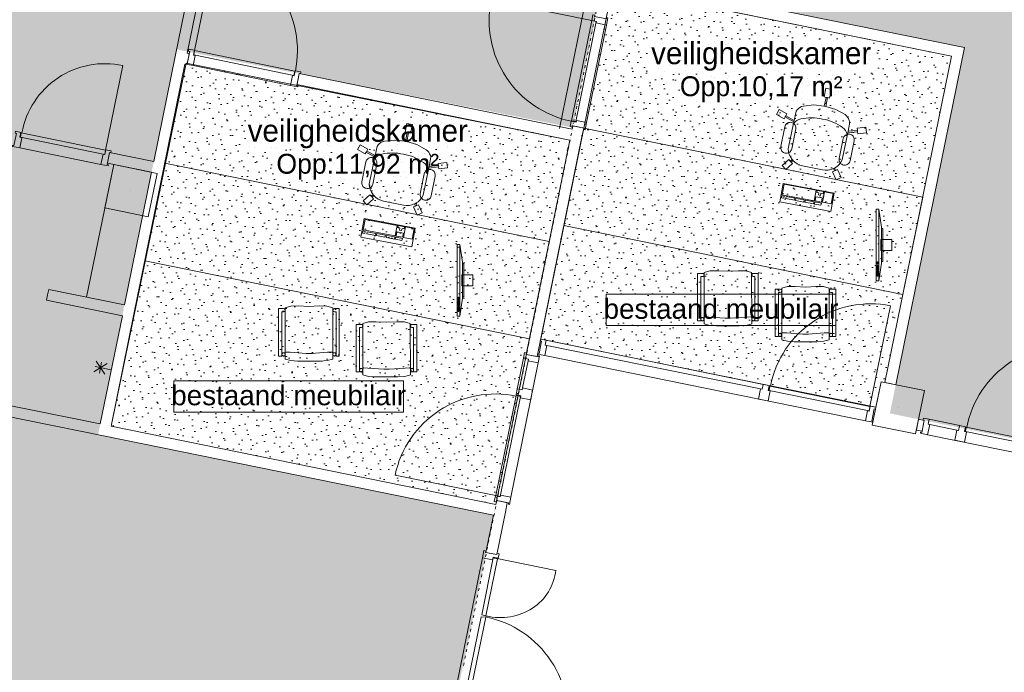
# Model space of a CAD drawing. Header units: millimetres. Extents: x -28656 to 67349, y -24410 to 39654.
# Tile 10 of 135: x 2070 to 10977, y 17665 to 23573. Entities that reach past the tile are written whole.
import ezdxf
from ezdxf.enums import TextEntityAlignment as Align

# ---------------------------------------------------------------- set-up
doc = ezdxf.new("R2010")
doc.units = ezdxf.units.MM
doc.header["$MEASUREMENT"] = 0
doc.linetypes.add('DIVIDE', pattern=[62.5, 25, -12.5, 0, -12.5, 0, -12.5])
for name, color, linetype in [('0 2D arcering', 7, 'Continuous'), ('00 Bestaand', 7, 'Continuous'), ('New_0', 7, 'Continuous'), ('New_43 Vloerafwerking 2D arcering', 7, 'Continuous'), ('New_82 Interieur', 7, 'Continuous'), ('New_83 Losse inrichting', 7, 'Continuous'), ('New_Info losse inrichting', 7, 'Continuous'), ('New_Z Ruimtefuncties', 7, 'Continuous'), ('New_Z Ruimtefuncties Zone omranding', 7, 'Continuous'), ('New_Z Ruimtefuncties Zone tekst', 7, 'Continuous')]:
    doc.layers.add(name, color=color, linetype=linetype)
doc.styles.add('GENERATED_STYLE_1', font='txt')
doc.styles.add('GENERATED_STYLE_2', font='txt')
pattern_1 = [(45, (0, 250), (-79.5495, 79.5495), [0, -75, 0, -112.5]), (110, (250, 250), (105.7154, 38.47727), [0, -55, 0, -95])]

# ---------------------------------------------------------------- blocks, each defined once
blk = doc.blocks.new('veiligheidskamer__ruimte nummer__4_1', base_point=(8778.3, 23133))
at = {"layer": 'New_Z Ruimtefuncties Zone tekst', "color": 2, "lineweight": 0}
for tag, height, style, p in [('ROOM_NAME', 200, 'GENERATED_STYLE_1', (8778.3, 23370.2)), ('ROOM_AREA', 180, 'GENERATED_STYLE_2', (8778.3, 23060.5))]:
    blk.add_attdef(tag, text='', height=height, dxfattribs=dict(at, style=style)).set_placement(p, align=Align.TOP_CENTER)
blk = doc.blocks.new('veiligheidskamer__ruimte nummer__5_1', base_point=(5128, 22431.3))
at = {"layer": 'New_Z Ruimtefuncties Zone tekst', "color": 2, "lineweight": 0}
for tag, height, style, p in [('ROOM_NAME', 200, 'GENERATED_STYLE_1', (5128, 22668.5)), ('ROOM_AREA', 180, 'GENERATED_STYLE_2', (5128, 22358.8))]:
    blk.add_attdef(tag, text='', height=height, dxfattribs=dict(at, style=style)).set_placement(p, align=Align.TOP_CENTER)
blk = doc.blocks.new('Bureaustoel 01 20_2')
at = {"layer": 'New_82 Interieur', "color": 1, "linetype": 'Continuous', "lineweight": 0}
for p, q in [((390, 790.1), (440, 790.1)), ((390, 710.1), (390, 790.1)), ((440, 790.1), (440, 710.1)), ((312.9, 620.6), (408, 629.2)), ((409, 710.1), (390, 710.1)), ((408, 629.2), (409, 710.1)), ((422, 629.3), (408, 629.3)), ((409, 710.1), (421, 710.1)), ((421, 710.1), (422, 629.3)), ((440, 710.1), (421, 710.1)), ((422, 629.3), (516.6, 620.5)), ((166.9, 532.9), (173.8, 547.9)), ((173.8, 547.9), (183.1, 561.6)), ((183.1, 561.6), (194.4, 573.7)), ((194.4, 573.7), (207.5, 583.7)), ((207.5, 583.7), (222, 591.6)), ((222, 591.6), (312.9, 620.6)), ((516.6, 620.5), (607.1, 591.6)), ((607.1, 591.6), (621.6, 583.7)), ((621.6, 583.7), (634.7, 573.7)), ((634.7, 573.7), (646, 561.6)), ((646, 561.6), (655.3, 547.9)), ((655.3, 547.9), (662.2, 532.9)), ((-1.4, 468.8), (13.8, 516.5)), ((74.8, 444.5), (-1.4, 468.8)), ((13.8, 516.5), (89.9, 492.2)), ((80.4, 462.2), (74.8, 444.5)), ((165.1, 433.4), (80.4, 462.2)), ((84.8, 473.8), (81.2, 462.3)), ((89.9, 492.2), (84, 473.6)), ((84, 473.6), (165.4, 448.3)), ((165.4, 448.3), (166.9, 532.9)), ((166.2, 448.5), (166, 433.5)), ((662.2, 532.9), (663.7, 448.3)), ((663.7, 448.3), (745.1, 473.6)), ((748.7, 462.2), (664, 433.4)), ((664.7, 448.5), (664.9, 433.5)), ((739.2, 492.2), (815.4, 516.5)), ((745.1, 473.6), (739.2, 492.2)), ((746.1, 473.8), (749.7, 462.3)), ((754.3, 444.5), (748.7, 462.2)), ((830.5, 468.8), (754.3, 444.5)), ((815.4, 516.5), (830.5, 468.8)), ((96.8, 383.9), (96, 375.2)), ((96, 375.2), (96, 191.4)), ((99, 392.3), (96.8, 383.9)), ((102.7, 400.2), (99, 392.3)), ((107.7, 407.3), (102.7, 400.2)), ((113.8, 413.5), (107.7, 407.3)), ((121, 418.5), (113.8, 413.5)), ((128.9, 422.2), (121, 418.5)), ((137.3, 424.5), (128.9, 422.2)), ((146, 425.2), (137.3, 424.5)), ((154.7, 424.5), (146, 425.2)), ((163.1, 422.2), (154.7, 424.5)), ((171, 418.5), (163.1, 422.2)), ((164.9, 421), (165.1, 433.4)), ((164.9, 185), (164.9, 421)), ((178.1, 413.5), (171, 418.5)), ((184.3, 407.3), (178.1, 413.5)), ((189.3, 400.2), (184.3, 407.3)), ((192.9, 392.3), (189.3, 400.2)), ((195.2, 383.9), (192.9, 392.3)), ((196, 375.2), (195.2, 383.9)), ((196, 191.4), (196, 375.2)), ((635.7, 383.9), (634.9, 375.2)), ((634.9, 375.2), (634.9, 191.4)), ((637.9, 392.3), (635.7, 383.9)), ((641.6, 400.2), (637.9, 392.3)), ((646.6, 407.3), (641.6, 400.2)), ((652.8, 413.5), (646.6, 407.3)), ((659.9, 418.5), (652.8, 413.5)), ((667.8, 422.2), (659.9, 418.5)), ((664, 433.4), (664.2, 421)), ((664.2, 421), (664.2, 185)), ((676.2, 424.5), (667.8, 422.2)), ((684.9, 425.2), (676.2, 424.5)), ((693.6, 424.5), (684.9, 425.2)), ((702, 422.2), (693.6, 424.5)), ((709.9, 418.5), (702, 422.2)), ((717, 413.5), (709.9, 418.5)), ((723.2, 407.3), (717, 413.5)), ((728.2, 400.2), (723.2, 407.3)), ((731.9, 392.3), (728.2, 400.2)), ((734.1, 383.9), (731.9, 392.3)), ((734.9, 375.2), (734.1, 383.9)), ((734.9, 191.4), (734.9, 375.2)), ((96, 191.4), (96.8, 182.7)), ((96.8, 182.7), (99, 174.3)), ((172.8, 160.4), (164.9, 185)), ((192.9, 174.3), (195.2, 182.7)), ((195.2, 182.7), (196, 191.4)), ((634.9, 191.4), (635.7, 182.7)), ((635.7, 182.7), (637.9, 174.3)), ((664.2, 185), (656.3, 160.4)), ((731.9, 174.3), (734.1, 182.7)), ((734.1, 182.7), (734.9, 191.4)), ((99, 174.3), (102.7, 166.4)), ((102.7, 166.4), (107.7, 159.2)), ((107.7, 159.2), (113.8, 153.1)), ((113.8, 153.1), (121, 148.1)), ((121, 148.1), (128.9, 144.4)), ((128.9, 144.4), (137.3, 142.1)), ((137.3, 142.1), (146, 141.4)), ((142.2, 26.1), (189.2, 90.9)), ((146, 141.4), (154.7, 142.1)), ((154.7, 142.1), (163.1, 144.4)), ((163.1, 144.4), (171, 148.1)), ((171, 148.1), (178.1, 153.1)), ((184.4, 137.4), (172.8, 160.4)), ((178.1, 153.1), (184.3, 159.2)), ((184.3, 159.2), (189.3, 166.4)), ((199.5, 116.6), (184.4, 137.4)), ((189.2, 90.9), (204.6, 79.7)), ((189.3, 166.4), (192.9, 174.3)), ((217.8, 98.4), (199.5, 116.6)), ((204.6, 79.7), (217.8, 98.4)), ((227.7, 90.7), (214.3, 72.7)), ((249.2, 77.5), (227.7, 90.7)), ((601.4, 90.7), (579.9, 77.5)), ((614.9, 72.7), (601.4, 90.7)), ((629.6, 116.6), (611.3, 98.4)), ((611.3, 98.4), (624.6, 79.7)), ((624.6, 79.7), (639.9, 90.9)), ((644.7, 137.4), (629.6, 116.6)), ((637.9, 174.3), (641.6, 166.4)), ((639.9, 90.9), (686.9, 26.1)), ((641.6, 166.4), (646.6, 159.2)), ((656.3, 160.4), (644.7, 137.4)), ((646.6, 159.2), (652.8, 153.1)), ((652.8, 153.1), (659.9, 148.1)), ((659.9, 148.1), (667.8, 144.4)), ((667.8, 144.4), (676.2, 142.1)), ((676.2, 142.1), (684.9, 141.4)), ((684.9, 141.4), (693.6, 142.1)), ((693.6, 142.1), (702, 144.4)), ((702, 144.4), (709.9, 148.1)), ((709.9, 148.1), (717, 153.1)), ((717, 153.1), (723.2, 159.2)), ((723.2, 159.2), (728.2, 166.4)), ((728.2, 166.4), (731.9, 174.3)), ((182.6, -3.3), (142.2, 26.1)), ((229.6, 61.5), (182.6, -3.3)), ((202.5, 82.1), (215.1, 73)), ((214.3, 72.7), (229.6, 61.5)), ((272.5, 67.9), (249.2, 77.5)), ((297, 62.1), (272.5, 67.9)), ((322.1, 60.1), (297, 62.1)), ((507, 60.1), (322.1, 60.1)), ((532.1, 62.1), (507, 60.1)), ((556.6, 67.9), (532.1, 62.1)), ((579.9, 77.5), (556.6, 67.9)), ((599.5, 61.5), (614.9, 72.7)), ((646.5, -3.3), (599.5, 61.5)), ((625.5, 80), (615.8, 73)), ((686.9, 26.1), (646.5, -3.3))]:
    blk.add_line(p, q, dxfattribs=at)
for centre, major_axis, start_param, end_param in [((264.1, 379), (0, 102.9), 0.413079, 1.168145), ((401, 71.1), (0, 439.9), 6.249243, 6.700413), ((429.9, 71.1), (0, 439.9), 5.865957, 6.317127), ((566.8, 379), (0, 102.9), 5.115041, 5.870106), ((323, 222.1), (0, 161.6), 2.438731, 2.516703), ((507.9, 222.1), (0, 161.6), 3.766482, 3.844455)]:
    blk.add_ellipse(centre, major_axis=major_axis, ratio=0.999212, start_param=start_param, end_param=end_param, dxfattribs=at)
blk = doc.blocks.new('Stoel 06 20')
at = {"layer": 'New_82 Interieur', "color": 1, "linetype": 'Continuous', "lineweight": 0}
for p, q in [((30, 453.7), (0, 453.7)), ((0, 453.7), (0, 24.4)), ((30, 453.7), (0, 453.7)), ((0, 453.7), (0, 24.4)), ((30, 53.9), (30, 453.7)), ((30, 53.9), (30, 453.7)), ((32, 446.2), (30.9, 443.9)), ((33.5, 448.4), (32, 446.2)), ((35.4, 450.2), (33.5, 448.4)), ((37.5, 451.7), (35.4, 450.2)), ((39.9, 452.8), (37.5, 451.7)), ((42.4, 453.5), (39.9, 452.8)), ((45, 453.7), (42.4, 453.5)), ((47.6, 453.5), (45, 453.7)), ((50.1, 452.8), (47.6, 453.5)), ((52.5, 451.7), (50.1, 452.8)), ((54.6, 450.2), (52.5, 451.7)), ((56.5, 448.4), (54.6, 450.2)), ((58, 446.2), (56.5, 448.4)), ((59.1, 443.9), (58, 446.2)), ((110.3, 494.9), (60, 482.3)), ((110.3, 494.9), (60, 482.3)), ((60, 482.3), (60, 16.5)), ((60, 482.3), (60, 16.5)), ((173, 500), (110.3, 494.9)), ((173, 500), (110.3, 494.9)), ((275, 500), (173, 500)), ((275, 500), (173, 500)), ((377, 500), (275, 500)), ((377, 500), (275, 500)), ((439.7, 494.9), (377, 500)), ((439.7, 494.9), (377, 500)), ((490, 482.3), (439.7, 494.9)), ((490, 482.3), (439.7, 494.9)), ((490, 16.5), (490, 482.3)), ((490, 16.5), (490, 482.3)), ((492, 446.2), (490.9, 443.9)), ((493.5, 448.4), (492, 446.2)), ((495.4, 450.2), (493.5, 448.4)), ((497.5, 451.7), (495.4, 450.2)), ((499.9, 452.8), (497.5, 451.7)), ((502.4, 453.5), (499.9, 452.8)), ((505, 453.7), (502.4, 453.5)), ((507.6, 453.5), (505, 453.7)), ((510.1, 452.8), (507.6, 453.5)), ((512.5, 451.7), (510.1, 452.8)), ((514.6, 450.2), (512.5, 451.7)), ((516.5, 448.4), (514.6, 450.2)), ((518, 446.2), (516.5, 448.4)), ((519.1, 443.9), (518, 446.2)), ((550, 453.7), (520, 453.7)), ((520, 453.7), (520, 53.9)), ((550, 453.7), (520, 453.7)), ((520, 453.7), (520, 53.9)), ((550, 24.4), (550, 453.7)), ((550, 24.4), (550, 453.7)), ((30.2, 441.3), (30, 438.7)), ((30, 438.7), (30.2, 436.1)), ((30.9, 443.9), (30.2, 441.3)), ((30.2, 436.1), (30.9, 433.6)), ((30.9, 433.6), (32, 431.2)), ((32, 431.2), (33.5, 429.1)), ((33.5, 429.1), (35.4, 427.2)), ((35.4, 427.2), (37.5, 425.7)), ((37.5, 425.7), (39.9, 424.6)), ((39.9, 424.6), (42.4, 424)), ((42.4, 424), (45, 423.7)), ((45, 423.7), (47.6, 424)), ((47.6, 424), (50.1, 424.6)), ((50.1, 424.6), (52.5, 425.7)), ((52.5, 425.7), (54.6, 427.2)), ((54.6, 427.2), (56.5, 429.1)), ((56.5, 429.1), (58, 431.2)), ((58, 431.2), (59.1, 433.6)), ((59.8, 441.3), (59.1, 443.9)), ((59.1, 433.6), (59.8, 436.1)), ((60, 438.7), (59.8, 441.3)), ((59.8, 436.1), (60, 438.7)), ((60.2, 424.7), (60, 426)), ((60.7, 423.3), (60.2, 424.7)), ((61.4, 422.1), (60.7, 423.3)), ((62.3, 421.1), (61.4, 422.1)), ((63.4, 420.2), (62.3, 421.1)), ((64.6, 419.5), (63.4, 420.2)), ((65.9, 419), (64.6, 419.5)), ((67.3, 418.7), (65.9, 419)), ((68, 418.7), (67.3, 418.7)), ((106, 419.7), (68, 418.7)), ((251.5, 430.7), (106, 419.7)), ((298.5, 430.7), (251.5, 430.7)), ((444, 419.7), (298.5, 430.7)), ((482, 418.7), (444, 419.7)), ((482.7, 418.7), (482, 418.7)), ((484.1, 419), (482.7, 418.7)), ((485.4, 419.5), (484.1, 419)), ((486.6, 420.2), (485.4, 419.5)), ((487.7, 421.1), (486.6, 420.2)), ((488.6, 422.1), (487.7, 421.1)), ((489.3, 423.3), (488.6, 422.1)), ((490.2, 441.3), (490, 438.7)), ((490, 438.7), (490.2, 436.1)), ((490.9, 443.9), (490.2, 441.3)), ((490.2, 436.1), (490.9, 433.6)), ((490.9, 433.6), (492, 431.2)), ((492, 431.2), (493.5, 429.1)), ((493.5, 429.1), (495.4, 427.2)), ((495.4, 427.2), (497.5, 425.7)), ((497.5, 425.7), (499.9, 424.6)), ((499.9, 424.6), (502.4, 424)), ((502.4, 424), (505, 423.7)), ((505, 423.7), (507.6, 424)), ((507.6, 424), (510.1, 424.6)), ((510.1, 424.6), (512.5, 425.7)), ((512.5, 425.7), (514.6, 427.2)), ((514.6, 427.2), (516.5, 429.1)), ((516.5, 429.1), (518, 431.2)), ((518, 431.2), (519.1, 433.6)), ((519.8, 441.3), (519.1, 443.9)), ((519.1, 433.6), (519.8, 436.1)), ((520, 438.7), (519.8, 441.3)), ((519.8, 436.1), (520, 438.7)), ((0, 24.4), (45, 24.4)), ((0, 24.4), (45, 24.4)), ((45, 53.9), (30, 53.9)), ((45, 53.9), (30, 53.9)), ((53.8, 51), (45, 53.9)), ((53.8, 51), (45, 53.9)), ((45, 24.4), (53.8, 26.8)), ((45, 24.4), (53.8, 26.8)), ((59.3, 43.5), (53.8, 51)), ((59.3, 43.5), (53.8, 51)), ((53.8, 26.8), (59.3, 34.3)), ((53.8, 26.8), (59.3, 34.3)), ((59.3, 34.3), (59.3, 43.5)), ((59.3, 34.3), (59.3, 43.5)), ((60, 16.5), (111.9, 1.2)), ((60, 16.5), (111.9, 1.2)), ((111.9, 1.2), (182, 0.9)), ((111.9, 1.2), (182, 0.9)), ((182, 0.9), (275, 5.1)), ((182, 0.9), (275, 5.1)), ((275, 5.1), (368, 0.9)), ((275, 5.1), (368, 0.9)), ((368, 0.9), (438.1, 1.2)), ((368, 0.9), (438.1, 1.2)), ((438.1, 1.2), (490, 16.5)), ((438.1, 1.2), (490, 16.5)), ((496.2, 51), (490.7, 43.5)), ((496.2, 51), (490.7, 43.5)), ((490.7, 43.5), (490.7, 34.3)), ((490.7, 43.5), (490.7, 34.3)), ((490.7, 34.3), (496.2, 26.8)), ((490.7, 34.3), (496.2, 26.8)), ((505, 53.9), (496.2, 51)), ((505, 53.9), (496.2, 51)), ((496.2, 26.8), (505, 24.4)), ((496.2, 26.8), (505, 24.4)), ((520, 53.9), (505, 53.9)), ((520, 53.9), (505, 53.9)), ((505, 24.4), (550, 24.4)), ((505, 24.4), (550, 24.4))]:
    blk.add_line(p, q, dxfattribs=at)
for centre, start_param, end_param in [((45, 438.7), 4.712389, 7.853982), ((45, 438.7), 1.570796, 4.712389), ((505, 438.7), 4.712389, 7.853982), ((505, 438.7), 1.570796, 4.712389)]:
    blk.add_ellipse(centre, major_axis=(-15, 0), ratio=0.9996, start_param=start_param, end_param=end_param, dxfattribs=at)
blk = doc.blocks.new('Flatscreen TV 20_2')
at = {"layer": 'New_82 Interieur', "color": 1, "linetype": 'Continuous', "lineweight": 0}
for p, q in [((375.1, 142.5), (275.1, 142.5)), ((275.1, 142.5), (275.1, 42.5)), ((375.1, 42.5), (375.1, 142.5)), ((162.5, 50), (0, 25)), ((0, 25), (0, 0)), ((0, 25), (650.1, 25)), ((0, 0), (650.1, 0)), ((487.6, 50), (162.5, 50)), ((475.1, 60), (175.1, 60)), ((175.1, 60), (175.1, 50)), ((175.1, 50), (475.1, 50)), ((275.1, 42.5), (375.1, 42.5)), ((475.1, 50), (475.1, 60)), ((476.7, 10), (476.7, 16.2)), ((476.7, 16.2), (498.4, 16.2)), ((498.4, 10), (476.7, 10)), ((650.1, 25), (487.6, 50)), ((498.4, 16.2), (498.4, 10)), ((509.2, 10), (509.2, 16.2)), ((509.2, 16.2), (552.6, 16.2)), ((552.6, 10), (509.2, 10)), ((552.6, 16.2), (552.6, 10)), ((563.4, 10), (563.4, 16.2)), ((563.4, 16.2), (606.8, 16.2)), ((606.8, 10), (563.4, 10)), ((606.8, 16.2), (606.8, 10)), ((650.1, 0), (650.1, 25))]:
    blk.add_line(p, q, dxfattribs=at)
blk = doc.blocks.new('Toetsenbord 20')
at = {"layer": 'New_82 Interieur', "color": 1, "linetype": 'Continuous', "lineweight": 0}
for p, q in [((0, 170), (0, 0)), ((470, 170), (0, 170)), ((29.4, 130.9), (9.8, 130.9)), ((9.8, 130.9), (9.8, 111.5)), ((9.8, 111.5), (29.4, 111.5)), ((303.5, 101.8), (9.8, 101.8)), ((9.8, 101.8), (9.8, 4.8)), ((29.4, 111.5), (29.4, 130.9)), ((127.3, 130.9), (49, 130.9)), ((49, 130.9), (49, 111.5)), ((49, 111.5), (127.3, 111.5)), ((127.3, 111.5), (127.3, 130.9)), ((215.4, 130.9), (137.1, 130.9)), ((137.1, 130.9), (137.1, 111.5)), ((137.1, 111.5), (215.4, 111.5)), ((215.4, 111.5), (215.4, 130.9)), ((303.5, 130.9), (225.2, 130.9)), ((225.2, 130.9), (225.2, 111.5)), ((225.2, 111.5), (303.5, 111.5)), ((303.5, 111.5), (303.5, 130.9)), ((303.5, 4.8), (303.5, 101.8)), ((372.1, 130.9), (313.3, 130.9)), ((313.3, 130.9), (313.3, 111.5)), ((313.3, 111.5), (372.1, 111.5)), ((372.1, 101.8), (313.3, 101.8)), ((313.3, 101.8), (313.3, 63)), ((372.1, 111.5), (372.1, 130.9)), ((372.1, 63), (372.1, 101.8)), ((460.2, 101.8), (381.9, 101.8)), ((381.9, 101.8), (381.9, 4.8)), ((460.2, 4.8), (460.2, 101.8)), ((470, 0), (470, 170)), ((0, 0), (470, 0)), ((9.8, 4.8), (303.5, 4.8)), ((313.3, 63), (372.1, 63)), ((332.9, 24.2), (313.3, 24.2)), ((313.3, 24.2), (313.3, 4.8)), ((313.3, 4.8), (372.1, 4.8)), ((352.5, 43.6), (332.9, 43.6)), ((332.9, 43.6), (332.9, 24.2)), ((352.5, 24.2), (352.5, 43.6)), ((372.1, 24.2), (352.5, 24.2)), ((372.1, 4.8), (372.1, 24.2)), ((381.9, 4.8), (460.2, 4.8))]:
    blk.add_line(p, q, dxfattribs=at)
blk = doc.blocks.new('Toetsenbord 20_2')
at = {"layer": 'New_83 Losse inrichting', "color": 1, "linetype": 'Continuous', "lineweight": 0}
for p, q in [((0, 170), (0, 0)), ((470, 170), (0, 170)), ((29.4, 130.9), (9.8, 130.9)), ((9.8, 130.9), (9.8, 111.5)), ((9.8, 111.5), (29.4, 111.5)), ((303.5, 101.8), (9.8, 101.8)), ((9.8, 101.8), (9.8, 4.8)), ((29.4, 111.5), (29.4, 130.9)), ((127.3, 130.9), (49, 130.9)), ((49, 130.9), (49, 111.5)), ((49, 111.5), (127.3, 111.5)), ((127.3, 111.5), (127.3, 130.9)), ((215.4, 130.9), (137.1, 130.9)), ((137.1, 130.9), (137.1, 111.5)), ((137.1, 111.5), (215.4, 111.5)), ((215.4, 111.5), (215.4, 130.9)), ((303.5, 130.9), (225.2, 130.9)), ((225.2, 130.9), (225.2, 111.5)), ((225.2, 111.5), (303.5, 111.5)), ((303.5, 111.5), (303.5, 130.9)), ((303.5, 4.8), (303.5, 101.8)), ((372.1, 130.9), (313.3, 130.9)), ((313.3, 130.9), (313.3, 111.5)), ((313.3, 111.5), (372.1, 111.5)), ((372.1, 101.8), (313.3, 101.8)), ((313.3, 101.8), (313.3, 63)), ((372.1, 111.5), (372.1, 130.9)), ((372.1, 63), (372.1, 101.8)), ((460.2, 101.8), (381.9, 101.8)), ((381.9, 101.8), (381.9, 4.8)), ((460.2, 4.8), (460.2, 101.8)), ((470, 0), (470, 170)), ((0, 0), (470, 0)), ((9.8, 4.8), (303.5, 4.8)), ((313.3, 63), (372.1, 63)), ((332.9, 24.2), (313.3, 24.2)), ((313.3, 24.2), (313.3, 4.8)), ((313.3, 4.8), (372.1, 4.8)), ((352.5, 43.6), (332.9, 43.6)), ((332.9, 43.6), (332.9, 24.2)), ((352.5, 24.2), (352.5, 43.6)), ((372.1, 24.2), (352.5, 24.2)), ((372.1, 4.8), (372.1, 24.2)), ((381.9, 4.8), (460.2, 4.8))]:
    blk.add_line(p, q, dxfattribs=at)

msp = doc.modelspace()

# ---------------------------------------------------------------- hatches: boundary and pattern name
at = {"layer": '0 2D arcering', "linetype": 'Continuous', "lineweight": 0}
h = msp.add_hatch(dxfattribs=at)
h.set_pattern_fill('155_Kunststeen_0001', color=9, style=0, pattern_type=2)
h.set_pattern_definition([(45, (0, 0), (-183.8478, 183.8478), []), (45, (-91.92, 91.92), (-183.8478, 183.8478), [195, -65])])
h.paths.add_polyline_path([(-28300.5, 32809.1), (-28090.7, 32809.1), (-28090.7, 38936.8), (15676.6, 30021.3), (14497.9, 24235.2), (15946.2, 23940.1), (15607.8, 23639.9), (15595.5, 23362.9), (15585.7, 23142.1), (15279.9, 22815.7), (15396.2, 22545.3), (15554.2, 22315.7), (14443, 22542), (13768.4, 19230), (12170, 19555.6), (9942.2, 20009), (10616.9, 23321.4), (7353.8, 23986.1), (7070.9, 22596.7), (3489.4, 23303.5), (2778.8, 19815.2), (6355.9, 19086.5), (5623.3, 15487.8), (-25068, 21845.5), (-25036, 30311.3), (-28300.5, 30974.8)])
h.paths.add_polyline_path([(-7115.8, 24484.1), (-6680.8, 26619.5), (-4620.3, 26199.7), (-5055.3, 24064.4)], flags=0)
at = {"layer": 'New_43 Vloerafwerking 2D arcering', "linetype": 'Continuous', "lineweight": 0}
h = msp.add_hatch(dxfattribs=at)
h.set_pattern_fill('910_Puntjes_C_0001', color=9, style=0, pattern_type=2)
h.set_pattern_definition(pattern_1)
h.paths.add_polyline_path([(7431.9, 23868.2), (10499, 23243.4), (9897.2, 20289.1), (9862.9, 20296.1), (9815.7, 20064.6), (6783, 20682.4)])
h = msp.add_hatch(dxfattribs=at)
h.set_pattern_fill('910_Puntjes_C_0001', color=9, style=0, pattern_type=2)
h.set_pattern_definition(pattern_1)
h.paths.add_polyline_path([(2896.8, 19893.2), (3574.3, 23179), (7047.9, 22483.7), (6375.8, 19184.5)])

# ---------------------------------------------------------------- linework, layer by layer
at = {"layer": '00 Bestaand', "color": 3, "linetype": 'DIVIDE', "lineweight": 0}
msp.add_line((7360.8, 24020.4), (6081.4, 17712.3), dxfattribs=at)
at = {"layer": '00 Bestaand', "color": 1, "linetype": 'Continuous', "lineweight": 0}
for p, q in [((7170, 23651.1), (6953.4, 22587.9)), ((7377.6, 23524.6), (7197.9, 22642.7)), ((3572.5, 23170.2), (3572.5, 23170.2)), ((3638.1, 23156.8), (4520, 22977.2)), ((7148, 22921.7), (7148, 22921.6)), ((7148, 22921.7), (7148, 22921.6)), ((7148, 22921.7), (7148, 22921.6)), ((2804.8, 22263.4), (2069.9, 22413.1)), ((2882.9, 22371), (2882.9, 22371)), ((2860.5, 22261.3), (2860.5, 22261.2)), ((8798.6, 20271.8), (6833.9, 20672)), ((8770.9, 20231.2), (6839.6, 20624.7)), ((6570.4, 20229.7), (6627, 20508)), ((6754.3, 20541.5), (6754.3, 20541.4)), ((6754.3, 20541.5), (6754.3, 20541.4)), ((6773.6, 20531.2), (6773.6, 20531.2)), ((6773.6, 20531.2), (6773.6, 20531.2)), ((9722.3, 19941.8), (6820.9, 20532.8)), ((6512.7, 19250.5), (6760.3, 20465.6)), ((6618.5, 20239.3), (6668.4, 20484.3)), ((6695.4, 20147.1), (6695.4, 20147)), ((8825.7, 20124.4), (8825.7, 20124.4)), ((10574.8, 19899), (10296.5, 19955.6)), ((9787, 19923.7), (9787, 19923.7)), ((10547.1, 19858.4), (10302.2, 19908.3)), ((10217.8, 19829.8), (10217.8, 19829.8)), ((10217.8, 19829.8), (10217.8, 19829.8)), ((11498.5, 19568.9), (10283.5, 19816.5)), ((10601.9, 19751.6), (10601.9, 19751.5)), ((6499.4, 19184.9), (6499.4, 19184.8)), ((6256.4, 18701), (5971.6, 17302.7)), ((6372.8, 18697.7), (6919.6, 18586.4))]:
    msp.add_line(p, q, dxfattribs=at)
at = {"layer": '00 Bestaand', "color": 2, "linetype": 'Continuous', "lineweight": 0}
msp.add_line((3572.5, 23170.2), (3572.5, 23170.2), dxfattribs=at)
at = {"layer": '00 Bestaand', "color": 9, "linetype": 'Continuous', "lineweight": 0}
for p, q in [((2870.5, 22250.1), (2870.5, 22250)), ((2880.4, 22065.4), (2880.4, 22065.3)), ((2880.4, 22065.4), (2880.4, 22065.3)), ((3272.3, 21985.5), (3272.3, 21985.5)), ((10058.8, 20256.1), (10058.8, 20256.1)), ((10058.8, 20256.1), (10058.8, 20256.1)), ((9979, 19864.2), (9979, 19864.1)), ((9979, 19864.2), (9979, 19864.1)), ((9979, 19864.2), (9979, 19864.1)), ((9979, 19864.2), (9979, 19864.1)), ((6219.3, 18585.8), (6219.3, 18585.7))]:
    msp.add_line(p, q, dxfattribs=at)
at = {"layer": '00 Bestaand', "color": 2, "linetype": 'Continuous', "lineweight": 0, "flags": 128}
for points in [[(3476.5, 23240.1), (3756.9, 24616.8)], [(3584.5, 23269.2), (3854.9, 24596.8)], [(10616.9, 23321.4), (7353.8, 23986.1), (7343.8, 23937.1)], [(10499, 23243.4), (7333.8, 23888.1), (7343.8, 23937.1)], [(3584.5, 23269.2), (3604.1, 23265.2), (3594.1, 23216.2)], [(10616.9, 23321.4), (9995.1, 20269.1), (9946.1, 20279.1)], [(3282.9, 22289.6), (3476.5, 23240.1)], [(3370.9, 22220.6), (3564.5, 23171.2)], [(3564.5, 23171.2), (3584.1, 23167.2), (3594.1, 23216.2)], [(10499, 23243.4), (9897.2, 20289.1), (9946.1, 20279.1)], [(4588.1, 23035.8), (4598.1, 23084.8), (7067.8, 22581.7)], [(4588.1, 23035.8), (4578.1, 22986.8), (7047.9, 22483.7)], [(7067.8, 22581.7), (7074, 22611.8), (7123, 22601.8)], [(7155.8, 22512.7), (7172, 22591.9), (7123, 22601.8)], [(6701.7, 20533.6), (6652.7, 20543.6), (7047.9, 22483.7)], [(6701.7, 20533.6), (6750.7, 20523.6), (7155.8, 22512.7)], [(3282.9, 22289.6), (2882.9, 22371), (2872.9, 22322)], [(3262.9, 22191.6), (2862.9, 22273), (2872.9, 22322)], [(2919.9, 22261.4), (2675.4, 21060.9)], [(3018.3, 20991), (3262.9, 22191.6)], [(3106.3, 20922.1), (3370.9, 22220.6)], [(2322.4, 21081.7), (2332.4, 21130.7), (3018.3, 20991)], [(2322.4, 21081.7), (2312.5, 21032.8), (2998.4, 20893)], [(2798.8, 19913.2), (2998.4, 20893)], [(2896.8, 19893.2), (3106.3, 20922.1)], [(2798.8, 19913.2), (1524.9, 20172.6)], [(2827.8, 19805.2), (1456, 20084.6)], [(10191.9, 19907.6), (10201.9, 19956.5), (10253.7, 19946), (10243.7, 19897)], [(6375.8, 19184.5), (2896.8, 19893.2)], [(10191.9, 19907.6), (10182, 19858.6), (10233.7, 19848), (10243.7, 19897)], [(6355.9, 19086.5), (2827.8, 19805.2)], [(6375.8, 19184.5), (6383.2, 19220.8), (6432.2, 19210.8)], [(6463.8, 19115.6), (6481.2, 19200.8), (6432.2, 19210.8)], [(6336.5, 18740.8), (6287.5, 18750.8), (6355.9, 19086.5)], [(6336.5, 18740.8), (6385.5, 18730.8), (6463.8, 19115.6)]]:
    msp.add_lwpolyline(points, dxfattribs=at)
at = {"layer": '00 Bestaand', "color": 3, "linetype": 'Continuous', "lineweight": 0, "flags": 128}
for points in [[(3476.5, 23240.1), (3756.9, 24616.8)], [(3584.5, 23269.2), (3854.9, 24596.8)], [(3584.5, 23269.2), (3604.1, 23265.2), (3594.1, 23216.2)], [(3282.9, 22289.6), (3476.5, 23240.1)], [(3370.9, 22220.6), (3564.5, 23171.2)], [(3564.5, 23171.2), (3584.1, 23167.2), (3594.1, 23216.2)], [(4588.1, 23035.8), (4598.1, 23084.8), (7067.8, 22581.7)], [(4588.1, 23035.8), (4578.1, 22986.8), (7047.9, 22483.7)], [(7067.8, 22581.7), (7074, 22611.8), (7123, 22601.8)], [(7155.8, 22512.7), (7172, 22591.9), (7123, 22601.8)], [(6701.7, 20533.6), (6652.7, 20543.6), (7047.9, 22483.7)], [(6701.7, 20533.6), (6750.7, 20523.6), (7155.8, 22512.7)], [(3282.9, 22289.6), (2882.9, 22371), (2872.9, 22322)], [(3262.9, 22191.6), (2862.9, 22273), (2872.9, 22322)], [(3018.3, 20991), (3262.9, 22191.6)], [(3106.3, 20922.1), (3370.9, 22220.6)], [(2322.4, 21081.7), (2332.4, 21130.7), (3018.3, 20991)], [(2322.4, 21081.7), (2312.5, 21032.8), (2998.4, 20893)], [(2798.8, 19913.2), (2998.4, 20893)], [(2896.8, 19893.2), (3106.3, 20922.1)], [(2798.8, 19913.2), (1524.9, 20172.6)], [(2827.8, 19805.2), (1456, 20084.6)], [(6375.8, 19184.5), (2896.8, 19893.2)], [(6355.9, 19086.5), (2827.8, 19805.2)], [(6375.8, 19184.5), (6383.2, 19220.8), (6432.2, 19210.8)], [(6463.8, 19115.6), (6481.2, 19200.8), (6432.2, 19210.8)], [(6336.5, 18740.8), (6287.5, 18750.8), (6355.9, 19086.5)], [(6336.5, 18740.8), (6385.5, 18730.8), (6463.8, 19115.6)]]:
    msp.add_lwpolyline(points, dxfattribs=at)
at = {"layer": '00 Bestaand', "color": 1, "linetype": 'Continuous', "lineweight": 0, "flags": 128}
for points in [[(3476.5, 23240.1), (3756.9, 24616.8)], [(3584.5, 23269.2), (3854.9, 24596.8)], [(10616.9, 23321.4), (7353.8, 23986.1), (7343.8, 23937.1)], [(10616.9, 23321.4), (7353.8, 23986.1), (7343.8, 23937.1)], [(10499, 23243.4), (7333.8, 23888.1), (7343.8, 23937.1)], [(10499, 23243.4), (7333.8, 23888.1), (7343.8, 23937.1)], [(3584.5, 23269.2), (3604.1, 23265.2), (3594.1, 23216.2)], [(10616.9, 23321.4), (9995.1, 20269.1), (9946.1, 20279.1)], [(10616.9, 23321.4), (9995.1, 20269.1), (9946.1, 20279.1)], [(3282.9, 22289.6), (3476.5, 23240.1)], [(3370.9, 22220.6), (3564.5, 23171.2)], [(3564.5, 23171.2), (3584.1, 23167.2), (3594.1, 23216.2)], [(10499, 23243.4), (9897.2, 20289.1), (9946.1, 20279.1)], [(10499, 23243.4), (9897.2, 20289.1), (9946.1, 20279.1)], [(4588.1, 23035.8), (4598.1, 23084.8), (7067.8, 22581.7)], [(4588.1, 23035.8), (4578.1, 22986.8), (7047.9, 22483.7)], [(7067.8, 22581.7), (7074, 22611.8), (7123, 22601.8)], [(7155.8, 22512.7), (7172, 22591.9), (7123, 22601.8)], [(6701.7, 20533.6), (6652.7, 20543.6), (7047.9, 22483.7)], [(6701.7, 20533.6), (6750.7, 20523.6), (7155.8, 22512.7)], [(3282.9, 22289.6), (2882.9, 22371), (2872.9, 22322)], [(3262.9, 22191.6), (2862.9, 22273), (2872.9, 22322)], [(3018.3, 20991), (3262.9, 22191.6)], [(3106.3, 20922.1), (3370.9, 22220.6)], [(2322.4, 21081.7), (2332.4, 21130.7), (3018.3, 20991)], [(2322.4, 21081.7), (2312.5, 21032.8), (2998.4, 20893)], [(2798.8, 19913.2), (2998.4, 20893)], [(2896.8, 19893.2), (3106.3, 20922.1)], [(2859.6, 20462.1), (2741.6, 20384)], [(2898.6, 20403.1), (2751.6, 20433)], [(2761.6, 20482), (2839.6, 20364.1)], [(2810.6, 20472), (2790.6, 20374.1)], [(2798.8, 19913.2), (1524.9, 20172.6)], [(2827.8, 19805.2), (1456, 20084.6)], [(10191.9, 19907.6), (10201.9, 19956.5), (10253.7, 19946), (10243.7, 19897)], [(10191.9, 19907.6), (10201.9, 19956.5), (10253.7, 19946), (10243.7, 19897)], [(6375.8, 19184.5), (2896.8, 19893.2)], [(10191.9, 19907.6), (10182, 19858.6), (10233.7, 19848), (10243.7, 19897)], [(10191.9, 19907.6), (10182, 19858.6), (10233.7, 19848), (10243.7, 19897)], [(6355.9, 19086.5), (2827.8, 19805.2)], [(6375.8, 19184.5), (6383.2, 19220.8), (6432.2, 19210.8)], [(6463.8, 19115.6), (6481.2, 19200.8), (6432.2, 19210.8)], [(6336.5, 18740.8), (6287.5, 18750.8), (6355.9, 19086.5)], [(6336.5, 18740.8), (6385.5, 18730.8), (6463.8, 19115.6)]]:
    msp.add_lwpolyline(points, dxfattribs=at)
for points in [[(3652.5, 23292.7), (3838.1, 24203.9, -0.414214), (4563.7, 23107)], [(7247, 23564.5), (6335.7, 23750.2, 0.414214), (7061.3, 22653.2)], [(2846.6, 22393.3), (3002.3, 23157.6, 0.423925), (2089.3, 22547.8)], [(9762.1, 20072), (9947.7, 20983.3, 0.414214), (8861.7, 20255.7)], [(11538.3, 19699.2), (11723.9, 20610.5, 0.414214), (10637.8, 19882.9)], [(6377.3, 19264.8), (5466, 19450.5, -0.414214), (6560.5, 20165.4)], [(6100.6, 17256), (7011.9, 17070.3, 0.414214), (6286.3, 18167.3)]]:
    msp.add_lwpolyline(points, format="xyb", dxfattribs=at)
for points in [[(7382.1, 23592), (7390.9, 23590.2), (7377.6, 23524.6), (7285.7, 23543.3), (7288.7, 23558), (7244.4, 23567), (7254.7, 23618), (7272.4, 23614.4), (7270, 23602.6), (7379.7, 23580.3)], [(7286.2, 23556.5), (7247, 23564.5), (7062.1, 22657), (7101.9, 22652)], [(3574.3, 23179), (3572.5, 23170.2), (3638.1, 23156.8), (3656.8, 23248.7), (3642.1, 23251.7), (3651.2, 23296), (3600.2, 23306.4), (3596.6, 23288.8), (3608.4, 23286.4), (3586, 23176.6)], [(3644.5, 23253.5), (3652.5, 23292.7), (4559.9, 23107.8), (4549, 23069.2)], [(4587.5, 22972.7), (4585.7, 22963.8), (4520, 22977.2), (4538.7, 23069.1), (4553.4, 23066.1), (4562.5, 23110.4), (4613.4, 23100), (4609.8, 23082.4), (4598.1, 23084.8), (4575.7, 22975)], [(7175.7, 22578.9), (7184.6, 22577.1), (7197.9, 22642.7), (7106.1, 22661.4), (7103.1, 22646.7), (7058.7, 22655.8), (7048.4, 22604.8), (7066, 22601.2), (7068.4, 22613), (7178.1, 22590.6)], [(2006, 22435.3), (2004.2, 22426.5), (2069.9, 22413.1), (2088.6, 22505), (2072, 22508.4), (2081, 22552.7), (2032, 22562.7), (2028.4, 22545.1), (2040.2, 22542.7), (2017.8, 22432.9)], [(2838.6, 22354.1), (2846.6, 22393.3), (2082.3, 22549), (2077.2, 22509.2)], [(2872.3, 22258.9), (2870.5, 22250.1), (2804.8, 22263.4), (2823.5, 22355.3), (2840.2, 22351.9), (2849.2, 22396.3), (2898.2, 22386.3), (2894.6, 22368.6), (2882.9, 22371), (2860.5, 22261.3)], [(6757, 20555), (6755.2, 20546.2), (6820.9, 20532.8), (6839.6, 20624.7), (6824.9, 20627.7), (6833.9, 20672), (6783, 20682.4), (6779.4, 20664.7), (6791.2, 20662.3), (6768.8, 20552.6)], [(6764.8, 20533), (6773.6, 20531.2), (6760.3, 20465.6), (6668.4, 20484.3), (6671.4, 20499), (6627, 20508), (6637.4, 20558.9), (6655.1, 20555.4), (6652.7, 20543.6), (6762.4, 20521.2)], [(6692.8, 20134.4), (6710, 20218.6), (6710.4, 20220.6), (6618.5, 20239.3), (6615.1, 20222.6), (6572.7, 20231.3), (6570.4, 20229.7), (6560, 20178.8), (6561.5, 20176.4), (6603.9, 20167.8), (6600.9, 20153.1), (6600.5, 20151.1), (6692.4, 20132.4)], [(8838.5, 20121.8), (8754.2, 20139), (8752.2, 20139.4), (8770.9, 20231.2), (8787.6, 20227.9), (8796.2, 20270.2), (8798.6, 20271.8), (8849.6, 20261.4), (8851.1, 20259.1), (8842.5, 20216.7), (8857.2, 20213.7), (8859.1, 20213.3), (8840.4, 20121.4)], [(9754.1, 20032.8), (9762.1, 20072), (8854.6, 20256.9), (8849.6, 20217.1)], [(6416.5, 19256.8), (6377.3, 19264.8), (6562.2, 20172.3), (6600.8, 20161.4)], [(9789.8, 19937.2), (9788, 19928.4), (9722.3, 19941.8), (9741, 20033.6), (9755.7, 20030.6), (9764.8, 20075), (9815.7, 20064.6), (9812.1, 20047), (9800.4, 20049.4), (9778, 19939.6)], [(10219.6, 19838.6), (10217.8, 19829.8), (10283.5, 19816.5), (10302.2, 19908.3), (10287.5, 19911.3), (10296.5, 19955.6), (10245.5, 19966), (10242, 19948.4), (10253.7, 19946), (10231.4, 19836.2)], [(10614.6, 19749), (10530.4, 19766.2), (10528.4, 19766.6), (10547.1, 19858.4), (10563.8, 19855), (10572.4, 19897.4), (10574.8, 19899), (10625.7, 19888.6), (10627.3, 19886.2), (10618.7, 19843.8), (10633.4, 19840.8), (10635.3, 19840.4), (10616.6, 19748.6)], [(11530.3, 19660), (11538.3, 19699.2), (10630.8, 19884.1), (10625.8, 19844.3)], [(6490.6, 19186.6), (6499.4, 19184.9), (6512.7, 19250.5), (6420.9, 19269.2), (6417.9, 19254.5), (6373.5, 19263.5), (6363.2, 19212.6), (6380.8, 19209), (6383.2, 19220.8), (6492.9, 19198.4)], [(6287.4, 18763.1), (6269.8, 18766.7), (6256.4, 18701), (6348.3, 18682.3), (6353.2, 18706.8), (6397.6, 18697.8), (6406, 18738.9), (6388.3, 18742.5), (6385.9, 18730.7), (6285, 18751.3)], [(6354.2, 18701.5), (6393.4, 18693.5), (6287.9, 18175.7), (6249.3, 18186.6)], [(6061.4, 17264), (6100.6, 17256), (6285.5, 18163.5), (6245.7, 18168.5)]]:
    msp.add_lwpolyline(points, close=True, dxfattribs=at)
at = {"layer": '00 Bestaand', "color": 3, "linetype": 'Continuous', "lineweight": 0, "flags": 128}
for points in [[(2840.4, 21869.4), (2920.3, 22261.4), (3312.2, 22181.5), (3232.4, 21789.6)], [(10175, 19824.3), (9783, 19904.1), (9862.9, 20296.1), (10254.8, 20216.2)], [(10175, 19824.3), (9783, 19904.1), (9862.9, 20296.1), (10254.8, 20216.2)]]:
    msp.add_lwpolyline(points, close=True, dxfattribs=at)
at = {"layer": '00 Bestaand', "color": 2, "linetype": 'Continuous', "lineweight": 0, "flags": 128}
for points in [[(2840.4, 21869.4), (2920.3, 22261.4), (3312.2, 22181.5), (3232.4, 21789.6)], [(10175, 19824.3), (9783, 19904.1), (9862.9, 20296.1), (10254.8, 20216.2)], [(10175, 19824.3), (9783, 19904.1), (9862.9, 20296.1), (10254.8, 20216.2)]]:
    msp.add_lwpolyline(points, close=True, dxfattribs=at)
at = {"layer": '00 Bestaand', "color": 1, "linetype": 'Continuous', "lineweight": 0}
for centre in [(3076.3, 22025.5), (10018.9, 20060.2), (10018.9, 20060.2)]:
    msp.add_circle(centre, 0.0123, dxfattribs=at)
msp.add_ellipse((6371.8, 18692.8), major_axis=(-473.9, 310.3), ratio=0.911862, start_param=1.956517, end_param=3.572381, dxfattribs=at)
at = {"layer": 'New_0', "color": 1, "linetype": 'Continuous', "lineweight": 0}
msp.add_line((9298.6, 22483.6), (9298.6, 22483.5), dxfattribs=at)
msp.add_line((9298.6, 22483.6), (9298.6, 22483.5), dxfattribs=at)
msp.add_line((9298.6, 22483.6), (9298.6, 22483.5), dxfattribs=at)
at = {"layer": 'New_82 Interieur', "color": 9, "linetype": 'Continuous', "lineweight": 0, "flags": 128}
for points in [[(10239, 21967.4), (7172, 22591.9), (6992.4, 21710), (10059.5, 21085.5)], [(6860.8, 21565), (3381.6, 22273.3), (3202, 21391.4), (6681.3, 20683.1)]]:
    msp.add_lwpolyline(points, close=True, dxfattribs=at)
at = {"layer": 'New_Info losse inrichting', "color": 9, "linetype": 'Continuous', "lineweight": 0, "flags": 128}
for points in [[(7375.2, 21087), (9453.7, 21087), (9453.7, 20804.2), (7375.2, 20804.2)], [(3463.8, 20304.3), (5542.3, 20304.3), (5542.3, 20021.4), (3463.8, 20021.4)]]:
    msp.add_lwpolyline(points, close=True, dxfattribs=at)
at = {"layer": 'New_Z Ruimtefuncties Zone omranding', "color": 7, "linetype": 'Continuous', "lineweight": 0, "flags": 128}
for points in [[(7431.9, 23868.2), (6783, 20682.4), (9815.7, 20064.6), (9862.9, 20296.1), (9897.2, 20289.1), (10499, 23243.4)], [(2896.8, 19893.2), (6375.8, 19184.5), (7047.9, 22483.7), (3574.3, 23179)]]:
    msp.add_lwpolyline(points, close=True, dxfattribs=at)

# ---------------------------------------------------------------- block references
at = {"layer": 'New_82 Interieur', "color": 1, "linetype": 'Continuous', "lineweight": 0, "zscale": 1000}
for name, p, rotation in [('Bureaustoel 01 20_2', (8823.7, 22255.6), 348.4920405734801), ('Bureaustoel 01 20_2', (5033.3, 21937), 348.4920405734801), ('Flatscreen TV 20_2', (9817.4, 21858), 270.0057502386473), ('Flatscreen TV 20_2', (6027, 21539.4), 270.0057502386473)]:
    msp.add_blockref(name, p, dxfattribs=dict(at, rotation=rotation))
for name, p, xscale, rotation in [('Toetsenbord 20_2', (8977, 22090.6), -1, 169.3465688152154), ('Toetsenbord 20', (5186.6, 21772), -1, 169.3465688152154), ('Stoel 06 20', (8201.7, 21300.8), -0.9999999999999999, 180.0057502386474), ('Stoel 06 20', (8904.1, 21157.8), -0.9999999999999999, 180.0057502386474), ('Stoel 06 20', (4411.3, 20982.3), -0.9999999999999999, 180.0057502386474), ('Stoel 06 20', (5113.7, 20839.3), -0.9999999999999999, 180.0057502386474)]:
    msp.add_blockref(name, p, dxfattribs=dict(at, xscale=xscale, rotation=rotation))
at = {"layer": 'New_Z Ruimtefuncties', "color": 2, "linetype": 'Continuous', "lineweight": 0}
for name, p, values in [('veiligheidskamer__ruimte nummer__4_1', (8778.3, 23133), {'ROOM_NAME': 'veiligheidskamer', 'ROOM_AREA': 'Opp:10,17 m²'}), ('veiligheidskamer__ruimte nummer__5_1', (5128, 22431.3), {'ROOM_NAME': 'veiligheidskamer', 'ROOM_AREA': 'Opp:11,92 m²'})]:
    msp.add_blockref(name, p, dxfattribs=at).add_auto_attribs(values)

# ---------------------------------------------------------------- texts
at = {"layer": 'New_Info losse inrichting', "color": 2, "linetype": 'Continuous', "lineweight": 0, "char_height": 180, "attachment_point": 8, "style": 'GENERATED_STYLE_2'}
for insert in [(8414.5, 20863.1), (4503.1, 20080.3)]:
    msp.add_mtext('\\A1;{\\pqc;\\fArial|b0|i0|c0|p38;bestaand meubilair}', dxfattribs=dict(at, insert=insert))

doc.saveas('drawing.dxf')
